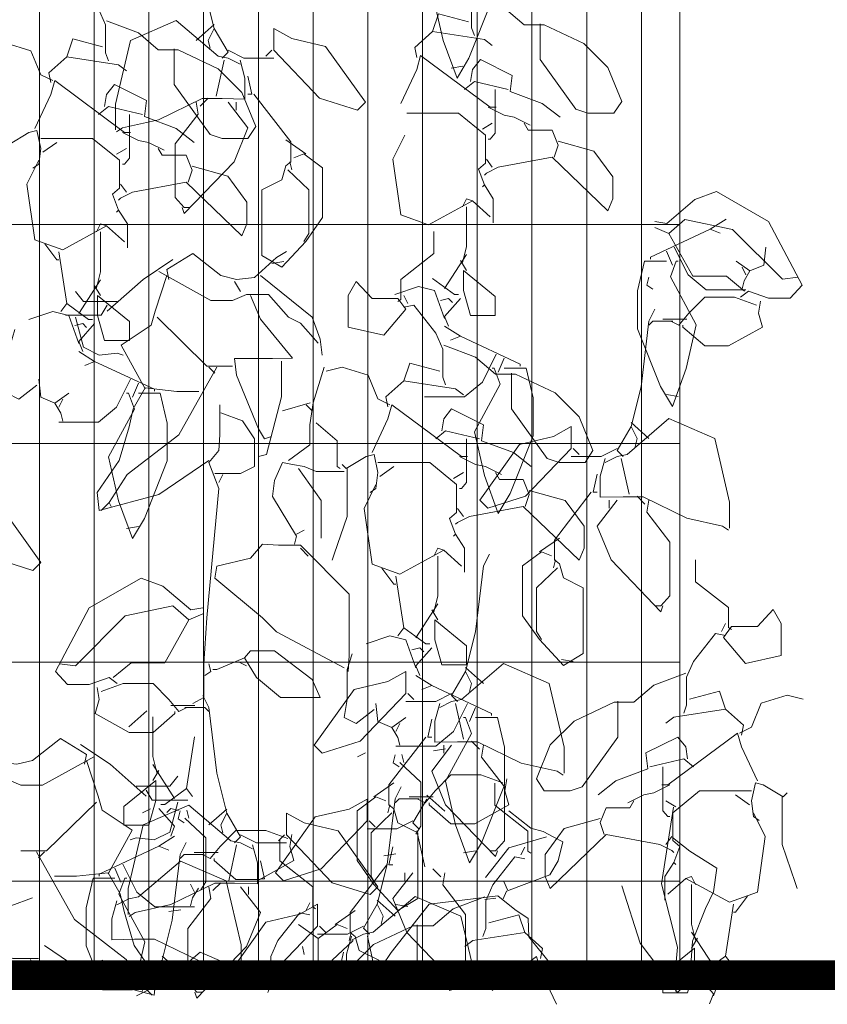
# Model space of a CAD drawing. Header units: millimetres. Extents: x 16698 to 93787, y -21104 to 39413.
# Tile 114 of 256: x 24946 to 25028, y 9744 to 9844. Entities that reach past the tile are written whole.
import ezdxf

# ---------------------------------------------------------------- set-up
doc = ezdxf.new("R2010")
doc.units = ezdxf.units.MM
doc.linetypes.add('HIDDEN', pattern=[9.525, 6.35, -3.175])
for name, color, linetype, lineweight in [('!MODUS_OPIS', 3, 'Continuous', 13), ('__MODUS_ŚCIANY', 2, 'Continuous', 35), ('_MODUS - zielen', 66, 'Continuous', 9), ('Hatch', 4, 'Continuous', 5), ('Widok', 1, 'Continuous', 15)]:
    doc.layers.add(name, color=color, linetype=linetype, lineweight=lineweight)

msp = doc.modelspace()

# ---------------------------------------------------------------- hatches: boundary and pattern name
at = {"layer": 'Hatch', "ltscale": 2, "true_color": 0xc7c7c7}
h = msp.add_hatch(dxfattribs=at)
h.set_pattern_fill('GRATE', color=9, scale=7, angle=90)
h.paths.add_polyline_path([(24866.08516, 9993.23322), (25012.58516, 9993.23322), (25012.58516, 9747.23322), (24548.33412, 9747.23322), (24548.33412, 9824.23322), (24866.08516, 9824.23322)])

# ---------------------------------------------------------------- linework, layer by layer
at = {"layer": '!MODUS_OPIS', "linetype": 'HIDDEN', "ltscale": 2}
msp.add_lwpolyline([(25137.17444, 9747.23322), (24244.37684, 9747.23322)], dxfattribs=at)
at = {"layer": '__MODUS_ŚCIANY', "ltscale": 2, "const_width": 3}
msp.add_lwpolyline([(24476.35722, 9747.23322), (25137.17444, 9747.23322)], dxfattribs=at)
at = {"layer": '_MODUS - zielen', "transparency": 33554687, "elevation": 6681.00084}
for points in [[(24962.88051, 9855.28606), (24963.48747, 9854.07331), (24964.29535, 9847.40328), (24965.30613, 9843.36071), (24964.70022, 9842.14797), (24964.90219, 9841.33943)], [(24990.57246, 9853.06267), (24992.79518, 9853.06267), (24993.50261, 9850.03087), (24993.50261, 9846.19054), (24991.17837, 9840.32878), (24989.96549, 9838.30763), (24988.55064, 9842.14797), (24987.53974, 9846.59474), (24990.16746, 9851.44572), (24989.56155, 9853.06267), (24989.35958, 9853.06267)], [(24950.34181, 9847.96235), (24951.35271, 9848.16446), (24953.5765, 9845.33476), (24954.28392, 9843.71768), (24954.28392, 9840.88799), (24954.58635, 9840.07945)], [(24954.38438, 9844.12202), (24957.61907, 9842.90927), (24959.63983, 9841.19121), (24961.66058, 9841.19121), (24965.70315, 9839.27104), (24968.12891, 9836.84568), (24969.54375, 9833.40955), (24968.73587, 9832.1968), (24966.10815, 9832.1968), (24964.89527, 9832.60101), (24961.25664, 9837.65409), (24961.25664, 9841.09009), (24961.25664, 9841.29219)], [(24955.30082, 9833.05245), (24955.30082, 9835.67991), (24956.81718, 9842.14797), (24961.46566, 9844.16925), (24965.71113, 9840.53102), (24966.72097, 9840.32878), (24967.93385, 9839.72248)], [(24965.30613, 9843.76492), (24963.48747, 9842.14797)], [(24965.30613, 9843.36071), (24966.72097, 9840.93522), (24966.11506, 9840.32878)], [(24971.37051, 9841.13733), (24976.01899, 9836.28635), (24979.85959, 9835.07373), (24980.66747, 9835.88214), (24976.6249, 9841.54153), (24973.1893, 9842.35007), (24971.37051, 9843.36071), (24971.37051, 9841.13733)], [(24942.45969, 9841.49429), (24944.07651, 9841.89863), (24946.70423, 9841.09009), (24947.71408, 9838.66473), (24948.92696, 9838.05843)], [(24953.98044, 9841.49429), (24950.94877, 9842.30283), (24950.34181, 9840.48378)], [(24948.72499, 9837.85619), (24948.52302, 9838.86683), (24950.34181, 9840.48378), (24955.59725, 9839.67524), (24956.40619, 9839.06894)], [(24966.72097, 9841.13733), (24968.33779, 9840.32878), (24971.37051, 9840.32878)], [(24971.16748, 9841.13733), (24970.56158, 9840.53102)], [(24967.93385, 9840.12668), (24968.43931, 9838.30763), (24968.43931, 9836.18536), (24966.11506, 9836.23585), (24964.09338, 9836.23585), (24959.64687, 9834.06309), (24956.00824, 9833.25442), (24955.40233, 9832.85021)], [(24966.31703, 9840.12668), (24965.5081, 9836.48858)], [(24990.57246, 9839.52024), (24989.35958, 9839.31827)], [(24968.74279, 9838.5096), (24969.14673, 9836.69055), (24968.74279, 9836.69055)], [(24947.10817, 9833.20745), (24948.72499, 9836.64345), (24949.12893, 9838.05843), (24956.20422, 9832.80311), (24956.81013, 9832.80311)], [(24954.18241, 9835.4307), (24954.38438, 9836.64345), (24955.19331, 9837.65409), (24958.42695, 9836.03714), (24958.22498, 9834.42019), (24961.45861, 9833.20745), (24963.27846, 9831.79247)], [(24969.3487, 9836.69055), (24973.08779, 9831.83957), (24973.08779, 9829.81829), (24972.58233, 9829.41408), (24972.17839, 9827.99924), (24970.15764, 9826.98859), (24970.15764, 9820.31856), (24972.17839, 9819.10569), (24974.60415, 9821.73341), (24976.32248, 9824.1589), (24976.32248, 9829.21185), (24974.40218, 9830.62696), (24973.39127, 9830.22249)], [(24953.5765, 9834.62229), (24954.58635, 9835.4307), (24958.02301, 9834.62229)], [(24963.48747, 9835.88214), (24963.68944, 9834.66927), (24961.3652, 9831.6376), (24961.3652, 9826.18018), (24962.2746, 9825.16954), (24962.88051, 9825.16954)], [(24966.72097, 9835.88214), (24968.74279, 9833.25442), (24967.32794, 9829.81829), (24962.2746, 9824.5631), (24962.07263, 9825.16954)], [(24964.70022, 9836.28635), (24963.89141, 9835.47794)], [(24967.52991, 9835.88214), (24967.52991, 9835.07373)], [(24956.70862, 9834.62229), (24956.70862, 9830.17552), (24956.20422, 9829.56908), (24956.00119, 9829.56908)], [(24946.9062, 9829.16488), (24947.51211, 9829.56908), (24947.71408, 9831.18616), (24947.31014, 9833.00521), (24946.50121, 9832.80311), (24944.48045, 9831.59037), (24944.07651, 9831.9947)], [(24956.00119, 9832.80311), (24957.61907, 9831.9947), (24958.62892, 9831.79247), (24960.24573, 9830.98406)], [(24947.71408, 9832.1968), (24949.93787, 9832.1968), (24952.96953, 9832.1968), (24955.69877, 9829.97342), (24955.69877, 9827.14359), (24954.99134, 9826.53728), (24955.59725, 9824.9202), (24955.39528, 9824.7181)], [(24949.33196, 9831.79247), (24947.91711, 9830.78196)], [(24972.58233, 9832.04181), (24974.60415, 9830.62696)], [(24956.40619, 9831.18616), (24955.39528, 9830.57972)], [(24959.63983, 9831.18616), (24960.04376, 9830.47874), (24962.46952, 9830.47874), (24963.07649, 9828.96277), (24962.67149, 9827.75003)], [(24947.51211, 9829.97342), (24946.29924, 9827.5478), (24947.10817, 9821.88841), (24949.93787, 9820.87777), (24954.38438, 9823.30325), (24953.77847, 9823.50536), (24953.37347, 9822.69682)], [(24963.07649, 9829.36698), (24966.71406, 9828.35634), (24968.63436, 9825.72874), (24968.63436, 9823.50536), (24968.12891, 9822.29261), (24962.46952, 9827.75003), (24957.0121, 9826.73939), (24955.79922, 9826.13295), (24955.59725, 9825.93085)], [(24972.98733, 9829.81829), (24973.1893, 9829.00988)], [(24972.78536, 9829.00988), (24974.90763, 9826.98859), (24974.90763, 9822.54182), (24974.40218, 9821.73341)], [(24955.79922, 9827.5478), (24956.40619, 9826.73939)], [(24955.59725, 9824.9202), (24956.50665, 9823.50536), (24956.50665, 9821.07987)], [(24953.77847, 9822.69682), (24953.77847, 9818.65438), (24953.37347, 9817.03743)], [(24954.38438, 9823.30325), (24956.20422, 9821.68631)], [(24987.6013, 9822.72613), (24987.6013, 9820.50274), (24984.26721, 9817.87515), (24984.26721, 9815.85386), (24983.96373, 9815.65176)], [(24948.11908, 9821.48407), (24949.33196, 9819.86712), (24949.53393, 9819.86712)], [(24949.53393, 9820.67566), (24950.34181, 9815.42035), (24949.7359, 9814.61194)], [(24972.64496, 9820.70484), (24971.63405, 9820.0984), (24969.41027, 9818.07725), (24967.59148, 9817.87515), (24965.97466, 9818.27935), (24963.1451, 9820.50274), (24960.51738, 9818.88566), (24960.71935, 9817.87515)], [(24961.12329, 9819.8963), (24958.09162, 9817.87515), (24954.45299, 9814.64112)], [(24972.38036, 9819.71212), (24971.16748, 9819.50989)], [(24959.70844, 9818.68356), (24964.96389, 9815.75275), (24967.18754, 9815.75275), (24968.60239, 9816.35918), (24970.82511, 9816.35918), (24972.84693, 9814.03468), (24974.0598, 9813.42837), (24975.87859, 9811.40709)], [(24953.77847, 9817.84584), (24951.55468, 9814.40971)], [(24960.51738, 9818.27935), (24959.3045, 9814.64112), (24958.90056, 9813.22627), (24955.86784, 9811.20499), (24958.29359, 9806.75821)], [(24967.38951, 9817.67291), (24967.99542, 9816.6624)], [(24970.01723, 9818.27935), (24975.27268, 9814.03468), (24976.08056, 9811.81129), (24976.28253, 9810.19434)], [(24983.96373, 9815.95485), (24981.33601, 9815.95485), (24979.71919, 9817.67291), (24978.91025, 9816.25807), (24978.91025, 9813.02417), (24982.54888, 9812.21563), (24984.77161, 9814.84322), (24983.96373, 9815.95485)], [(24955.4639, 9815.65176), (24952.0283, 9815.65176), (24951.21936, 9816.6624)], [(24953.1715, 9817.23953), (24953.77847, 9816.22889)], [(24950.34181, 9815.42035), (24952.56559, 9813.8034), (24952.96953, 9813.8034)], [(24953.47498, 9816.22889), (24956.70862, 9813.6013), (24956.70862, 9811.68113), (24954.18241, 9811.68113), (24953.47498, 9814.2076), (24953.47498, 9816.22889)], [(24969.00633, 9816.25807), (24970.01723, 9813.83258), (24973.25087, 9809.89112), (24971.23011, 9809.84063), (24967.38951, 9809.84063), (24967.59148, 9808.17306), (24969.81526, 9802.7159), (24970.42117, 9801.70526), (24971.02708, 9801.90736)], [(24984.56964, 9816.25807), (24984.97464, 9815.44966)], [(24946.50121, 9813.8034), (24948.92696, 9814.61194), (24950.54378, 9814.2076), (24951.55468, 9811.37791)], [(24954.45299, 9815.24742), (24953.84708, 9814.23691), (24950.81542, 9814.23691), (24950.20845, 9814.23691)], [(24984.56964, 9815.04532), (24985.58055, 9815.24742), (24987.80433, 9812.41773), (24988.51175, 9810.80065), (24988.51175, 9807.97096), (24988.81418, 9807.16242)], [(24951.15074, 9813.19696), (24951.95862, 9813.39906), (24952.36362, 9812.99486)], [(24951.21936, 9814.03468), (24952.0283, 9811.00275), (24953.64511, 9810.19434), (24955.4639, 9810.39644), (24956.07087, 9810.19434)], [(24953.1715, 9813.39906), (24951.55468, 9811.58001), (24951.95862, 9810.56937)], [(24959.50647, 9814.03468), (24964.55995, 9809.08272), (24967.18754, 9809.08272)], [(24945.08636, 9812.79276), (24944.58196, 9811.17568), (24944.58196, 9808.14388), (24944.27848, 9806.3247), (24945.49136, 9805.71839), (24947.31014, 9807.13324)], [(24951.55468, 9810.56937), (24953.1715, 9809.55873), (24952.16165, 9809.15452)], [(24988.61221, 9811.20499), (24991.8469, 9809.99224), (24993.86766, 9808.27417), (24995.88841, 9808.27417), (24999.93099, 9806.35401), (25002.35674, 9803.92865), (25003.77159, 9800.49252), (25002.96371, 9799.27977), (25000.33598, 9799.27977), (24999.12311, 9799.68398), (24995.48448, 9804.73706), (24995.48448, 9808.17306), (24995.48448, 9808.37516)], [(24953.1715, 9809.55873), (24959.23589, 9806.72903), (24959.23589, 9806.52693)], [(24972.1395, 9809.5879), (24972.1395, 9805.9498), (24970.62314, 9800.08818), (24969.81526, 9799.88608)], [(24988.20827, 9808.57726), (24985.17661, 9809.3858), (24984.56964, 9807.56675)], [(24965.5698, 9808.9816), (24961.73025, 9802.10947), (24956.47481, 9798.06703), (24954.65602, 9795.2372), (24954.85799, 9794.833)], [(24964.76192, 9808.9816), (24965.36783, 9808.37516)], [(24976.4845, 9808.9816), (24975.37314, 9805.3435), (24975.01995, 9803.12011), (24975.01995, 9801.09882), (24972.84693, 9799.48187)], [(24976.68753, 9808.57726), (24978.30434, 9808.9816), (24980.93207, 9808.17306), (24981.94192, 9805.7477), (24983.15479, 9805.14139)], [(24947.51211, 9807.73968), (24947.71408, 9805.92049), (24949.12893, 9805.31419), (24950.54378, 9806.3247)], [(24956.81013, 9807.73968), (24955.39528, 9804.90985), (24953.5765, 9803.39389), (24949.53393, 9803.39389)], [(24957.61907, 9807.33534), (24957.0121, 9805.92049)], [(24982.95282, 9804.93916), (24982.75085, 9805.9498), (24984.56964, 9807.56675), (24989.82509, 9806.75821), (24990.63402, 9806.1519)], [(24964.76192, 9799.48187), (24959.70844, 9796.04574), (24953.64511, 9794.42866), (24953.44314, 9796.24784), (24955.66587, 9799.48187), (24956.67678, 9802.91801), (24957.08072, 9804.73706), (24958.29359, 9806.85933), (24961.52828, 9806.50562), (24963.75101, 9806.50562)], [(24957.61907, 9806.3247), (24959.84179, 9806.3247), (24960.54922, 9803.2929), (24960.54922, 9799.45256), (24958.22498, 9793.59081), (24957.0121, 9791.56966), (24955.59725, 9795.40999), (24954.58635, 9799.85677), (24957.21407, 9804.70775), (24956.60816, 9806.3247), (24956.40619, 9806.3247)], [(24949.93787, 9805.71839), (24949.53393, 9804.90985)], [(24975.06965, 9805.3435), (24972.23996, 9804.53496)], [(24949.12893, 9805.31419), (24949.7359, 9804.30354), (24949.93787, 9803.495)], [(24965.87315, 9805.14139), (24965.87315, 9802.10947), (24965.77269, 9800.49252), (24964.76192, 9799.27977), (24965.77269, 9796.65205), (24964.55995, 9783.51396), (24964.25646, 9778.86508), (24964.25646, 9775.42895), (24963.1451, 9774.82264)], [(24965.97466, 9804.33285), (24968.19739, 9803.52431), (24969.41027, 9801.70526), (24969.41027, 9798.87544), (24967.99542, 9798.16801), (24965.36783, 9798.16801)], [(24974.66571, 9805.14139), (24975.27268, 9804.53496)], [(24981.33601, 9800.29042), (24982.95282, 9803.72642), (24983.35676, 9805.14139), (24990.43206, 9799.88608), (24991.03796, 9799.88608)], [(24988.41024, 9802.51367), (24988.61221, 9803.72642), (24989.42115, 9804.73706), (24992.65478, 9803.12011), (24992.45281, 9801.50316), (24995.68644, 9800.29042), (24997.50629, 9798.87544)], [(24975.67662, 9803.32221), (24977.79889, 9801.50316), (24977.79889, 9798.87544), (24978.10237, 9798.67333)], [(24987.80433, 9801.70526), (24988.81418, 9802.51367), (24992.25084, 9801.70526)], [(24990.93645, 9801.70526), (24990.93645, 9797.25849), (24990.43206, 9796.65205), (24990.22903, 9796.65205)], [(24981.13404, 9796.24784), (24981.73995, 9796.65205), (24981.94192, 9798.26913), (24981.53798, 9800.08818), (24980.72904, 9799.88608), (24978.70828, 9798.67333), (24978.30434, 9799.07767)], [(24990.22903, 9799.88608), (24991.8469, 9799.07767), (24992.85675, 9798.87544), (24994.47357, 9798.06703)], [(24978.50631, 9798.37011), (24975.67662, 9798.37011), (24974.46374, 9798.87544), (24973.25087, 9799.07767), (24972.23996, 9799.27977), (24971.43208, 9797.46059), (24971.23011, 9795.84364), (24973.65481, 9791.80107), (24973.45284, 9790.99253)], [(24973.85678, 9798.67333), (24976.18207, 9795.4393), (24976.18207, 9791.59897)], [(24978.8098, 9798.67333), (24978.8098, 9793.82236), (24977.49541, 9789.98202), (24977.29344, 9789.37558)], [(24981.94192, 9799.27977), (24984.1657, 9799.27977), (24987.19736, 9799.27977), (24989.9266, 9797.05639), (24989.9266, 9794.22656), (24989.21918, 9793.62025), (24989.82509, 9792.00317), (24989.62312, 9791.80107)], [(24983.55979, 9798.87544), (24982.14494, 9797.86493)], [(24966.17663, 9798.06703), (24965.77269, 9797.25849)], [(24990.63402, 9798.26913), (24989.62312, 9797.66269)], [(24993.86766, 9798.26913), (24994.2716, 9797.56171), (24996.69735, 9797.56171), (24997.30432, 9796.04574), (24996.89932, 9794.833)], [(24938.41712, 9794.39935), (24943.0656, 9789.54837), (24946.9062, 9788.33576), (24947.71408, 9789.14417), (24943.67151, 9794.80356), (24940.23591, 9795.6121), (24938.41712, 9796.62274), (24938.41712, 9794.39935)], [(24981.73995, 9797.05639), (24980.52707, 9794.63076), (24981.33601, 9788.97138), (24984.1657, 9787.96073), (24988.61221, 9790.38622), (24988.0063, 9790.58833), (24987.6013, 9789.77978)], [(24997.30432, 9796.44995), (25000.94189, 9795.4393), (25002.86219, 9792.81171), (25002.86219, 9790.58833), (25002.35674, 9789.37558), (24996.69735, 9794.833), (24991.23993, 9793.82236), (24990.02706, 9793.21592), (24989.82509, 9793.01381)], [(24954.65602, 9795.2372), (24953.84708, 9794.42866)], [(24990.02706, 9794.63076), (24990.63402, 9793.82236)], [(24957.61907, 9792.78227), (24956.40619, 9792.5803)], [(24973.65481, 9792.00317), (24974.46374, 9792.40751)], [(24989.82509, 9792.00317), (24990.73448, 9790.58833), (24990.73448, 9788.16284)], [(24978.91025, 9778.05654), (24979.01177, 9779.67362), (24979.01177, 9785.93945), (24974.0598, 9790.89154), (24971.83602, 9790.89154), (24970.2192, 9790.99253), (24969.00633, 9789.57768), (24965.5698, 9788.76927), (24965.36783, 9787.55653), (24970.2192, 9783.51396), (24971.63405, 9782.09911), (24978.50631, 9778.46088)], [(24974.0598, 9790.58833), (24974.86768, 9789.77978)], [(24988.61221, 9790.38622), (24990.43206, 9788.76927)], [(24988.0063, 9789.77978), (24988.0063, 9785.73735), (24987.6013, 9784.1204)], [(24982.34691, 9788.56704), (24983.55979, 9786.95009), (24983.76176, 9786.95009)], [(24955.4639, 9776.8438), (24954.65602, 9777.45024), (24952.63421, 9776.74281), (24950.41042, 9776.74281), (24949.1986, 9778.05654), (24952.63421, 9784.5246), (24957.88965, 9787.55653), (24960.11344, 9786.74799), (24962.94313, 9784.3225), (24964.15495, 9784.5246)], [(24983.76176, 9787.75863), (24984.56964, 9782.50332), (24983.96373, 9781.69491)], [(24962.7401, 9783.31186), (24961.12329, 9784.7267), (24956.27284, 9783.71606), (24951.21936, 9778.66298), (24949.60254, 9778.86508)], [(24988.0063, 9784.92881), (24985.78252, 9781.49267)], [(24964.15495, 9783.9183), (24962.7401, 9783.31186), (24960.31541, 9778.9662), (24956.87875, 9778.9662), (24955.05996, 9777.45024)], [(24987.39933, 9784.3225), (24988.0063, 9783.31186)], [(24984.56964, 9782.50332), (24986.79342, 9780.88637), (24987.19736, 9780.88637)], [(24987.70282, 9783.31186), (24990.93645, 9780.68427), (24990.93645, 9778.7641), (24988.41024, 9778.7641), (24987.70282, 9781.29057), (24987.70282, 9783.31186)], [(24980.72904, 9780.88637), (24983.15479, 9781.69491), (24984.77161, 9781.29057), (24985.78252, 9778.46088)], [(24985.37858, 9780.27993), (24986.18646, 9780.48203), (24986.59145, 9780.07783)], [(24987.39933, 9780.48203), (24985.78252, 9778.66298), (24986.18646, 9777.65234)], [(24968.40042, 9779.47139), (24965.5698, 9778.25864), (24965.16586, 9778.25864)], [(24968.40042, 9779.47139), (24969.61224, 9777.45024), (24972.03799, 9775.42895), (24976.08056, 9775.42895), (24975.27268, 9777.24813), (24971.43208, 9780.17894), (24969.00633, 9780.17894), (24968.40042, 9779.47139)], [(24979.31419, 9779.87573), (24978.8098, 9778.25864), (24978.8098, 9775.22685), (24978.50631, 9773.40767), (24979.71919, 9772.80136), (24981.53798, 9774.21621)], [(24964.76192, 9778.86508), (24964.96389, 9778.05654), (24964.35798, 9777.65234)], [(24967.79345, 9779.06718), (24968.60239, 9778.66298)], [(24985.78252, 9777.65234), (24987.39933, 9776.6417), (24986.38948, 9776.23749)], [(24953.44314, 9776.43959), (24953.64511, 9775.22685), (24953.24117, 9773.812), (24956.67678, 9771.8917), (24959.10253, 9771.8917), (24961.32526, 9773.812), (24961.32526, 9774.0141)], [(24953.84708, 9776.03539), (24956.07087, 9776.8438), (24959.10253, 9776.8438), (24960.71935, 9775.22685), (24961.73025, 9774.0141), (24962.53813, 9774.41831)], [(24987.39933, 9776.6417), (24993.46372, 9773.812), (24993.46372, 9773.6099)], [(24964.15495, 9775.63105), (24964.76192, 9774.41831), (24965.5698, 9767.74828), (24966.58057, 9763.70571), (24965.97466, 9762.49296), (24966.17663, 9761.68442)], [(24963.34707, 9774.62041), (24960.92132, 9774.62041)], [(24962.33616, 9774.41831), (24964.35798, 9774.41831), (24964.76192, 9774.0141)], [(24981.73995, 9774.82264), (24981.94192, 9773.00346), (24983.35676, 9772.39715), (24984.77161, 9773.40767)], [(24991.03796, 9774.82264), (24989.62312, 9771.99282), (24987.80433, 9770.47685), (24983.76176, 9770.47685)], [(24991.8469, 9774.41831), (24991.23993, 9773.00346)], [(24958.46831, 9774.07703), (24956.64847, 9772.46008)], [(24959.07422, 9773.47059), (24959.07422, 9769.42815), (24959.47922, 9767.8112)], [(24991.8469, 9773.40767), (24994.06963, 9773.40767), (24994.77705, 9770.37587), (24994.77705, 9766.53553), (24992.45281, 9760.67378), (24991.23993, 9758.65263), (24989.82509, 9762.49296), (24988.81418, 9766.93974), (24991.4419, 9771.79072), (24990.83599, 9773.40767), (24990.63402, 9773.40767)], [(24983.35676, 9772.39715), (24983.96373, 9771.38651), (24984.1657, 9770.57797)], [(24984.1657, 9772.80136), (24983.76176, 9771.99282)], [(24940.20773, 9771.47861), (24941.21864, 9770.87218), (24943.44243, 9768.85102), (24945.26121, 9768.64892), (24946.87803, 9769.05312), (24949.70759, 9771.27651), (24952.33531, 9769.65943), (24952.13334, 9768.64892)], [(24963.31876, 9771.44944), (24962.51088, 9766.19412), (24963.11679, 9765.38571)], [(24951.7294, 9770.67007), (24954.76107, 9768.64892), (24958.3997, 9765.41489)], [(24953.14425, 9769.45733), (24947.8888, 9766.52652), (24945.66515, 9766.52652), (24944.2503, 9767.13296), (24942.02758, 9767.13296), (24940.00576, 9764.80845), (24938.79289, 9764.20215), (24936.9741, 9762.18086)], [(24980.66148, 9769.79894), (24979.85255, 9769.39474)], [(24983.69301, 9769.59684), (24983.49104, 9768.7883), (24984.09695, 9768.38409)], [(24984.36912, 9769.65791), (24984.57109, 9768.8495)], [(24988.78273, 9770.2351), (24987.56985, 9770.03287)], [(24952.33531, 9769.05312), (24953.54819, 9765.41489), (24953.95213, 9764.00004), (24956.98485, 9761.97876), (24954.5591, 9757.53198)], [(24959.07422, 9768.61961), (24961.29801, 9765.18348)], [(24984.16715, 9768.8495), (24986.28942, 9766.82822), (24986.28942, 9762.38144), (24985.78396, 9761.57303)], [(24957.38879, 9766.42553), (24960.82439, 9766.42553), (24961.63333, 9767.43618)], [(24959.68119, 9768.0133), (24959.07422, 9767.00266)], [(24994.60785, 9766.76714), (24992.38406, 9767.57555), (24989.3524, 9767.57555), (24987.73558, 9765.9586), (24986.72468, 9764.74586), (24985.9168, 9765.15006)], [(24959.37771, 9767.00266), (24956.14407, 9764.37507), (24956.14407, 9762.4549), (24958.67028, 9762.4549), (24959.37771, 9764.98138), (24959.37771, 9767.00266)], [(24984.29998, 9766.36281), (24983.69301, 9765.15006), (24982.88513, 9758.48003), (24981.87436, 9754.43746), (24982.48027, 9753.22472), (24982.2783, 9752.41618)], [(24995.01179, 9767.17135), (24994.80982, 9765.9586), (24995.21376, 9764.54376), (24991.77815, 9762.62346), (24989.3524, 9762.62346), (24987.12967, 9764.54376), (24987.12967, 9764.74586)], [(24993.80702, 9766.71991), (24993.80702, 9764.49652), (24997.14111, 9761.86893), (24997.14111, 9759.84764), (24997.44459, 9759.64554)], [(24958.3997, 9766.0212), (24959.00561, 9765.01069), (24962.03727, 9765.01069), (24962.64424, 9765.01069)], [(24962.51088, 9766.19412), (24960.2871, 9764.57717), (24959.88316, 9764.57717)], [(24985.10786, 9765.35216), (24987.53361, 9765.35216)], [(24986.89494, 9765.52502), (24988.71359, 9763.90807)], [(24953.34622, 9764.80845), (24948.29274, 9759.85649), (24945.66515, 9759.85649)], [(24956.57526, 9753.39744), (24956.57526, 9756.0249), (24958.09162, 9762.49296), (24962.7401, 9764.51425), (24966.98557, 9760.87601), (24967.99542, 9760.67378), (24969.2083, 9760.06747)], [(24961.63333, 9764.80845), (24960.82439, 9761.77652), (24959.20758, 9760.96812), (24957.38879, 9761.17022), (24956.78182, 9760.96812)], [(24980.83055, 9762.89743), (24976.18207, 9758.04645), (24972.34147, 9756.83384), (24971.53359, 9757.64225), (24975.57616, 9763.30164), (24979.01177, 9764.11018), (24980.83055, 9765.12082), (24980.83055, 9762.89743)], [(24986.11877, 9765.15006), (24984.09695, 9765.15006), (24983.69301, 9764.74586)], [(24986.89494, 9765.12082), (24985.48009, 9762.69533), (24986.086, 9762.08889)], [(24958.83195, 9764.13942), (24958.02301, 9763.73522)], [(24959.68119, 9764.17284), (24961.29801, 9762.35378), (24960.89407, 9761.34314)], [(24961.70195, 9763.97073), (24960.89407, 9764.17284), (24960.48907, 9763.76863)], [(24961.86348, 9763.93732), (24961.66151, 9763.12878), (24962.26742, 9762.72457)], [(24962.53958, 9763.99839), (24962.74155, 9763.18998)], [(24966.58057, 9764.10991), (24964.76192, 9762.49296)], [(24966.58057, 9763.70571), (24967.99542, 9761.28022), (24967.38951, 9760.67378)], [(24972.64496, 9761.48232), (24977.29344, 9756.63134), (24981.13404, 9755.41873), (24981.94192, 9756.22714), (24977.89935, 9761.88652), (24974.46374, 9762.69506), (24972.64496, 9763.70571), (24972.64496, 9761.48232)], [(24962.33761, 9763.18998), (24964.45988, 9761.1687), (24964.45988, 9756.72192), (24963.95443, 9755.91351)], [(24985.48009, 9762.89743), (24983.86327, 9762.08889), (24980.83055, 9762.08889)], [(24981.03358, 9762.89743), (24981.63949, 9762.29112)], [(24961.29801, 9761.34314), (24959.68119, 9760.3325), (24960.69104, 9759.92829)], [(24972.77831, 9761.10762), (24970.55453, 9761.91603), (24967.52286, 9761.91603), (24965.90605, 9760.29908), (24964.89514, 9759.08634), (24964.08726, 9759.49054)], [(24973.18225, 9761.51183), (24972.98028, 9760.29908), (24973.38422, 9758.88424), (24969.94862, 9756.96394), (24967.52286, 9756.96394), (24965.30014, 9758.88424), (24965.30014, 9759.08634)], [(24967.99542, 9761.48232), (24969.61224, 9760.67378), (24972.64496, 9760.67378)], [(24972.44193, 9761.48232), (24971.83602, 9760.87601)], [(24985.88403, 9761.88679), (24986.69297, 9758.24869)], [(24969.2083, 9760.47168), (24969.71375, 9758.65263), (24969.71375, 9756.53036), (24967.38951, 9756.58085), (24965.36783, 9756.58085), (24960.92132, 9754.40809), (24957.28269, 9753.59941), (24956.67678, 9753.19521)], [(24962.47044, 9760.70329), (24961.86348, 9759.49054), (24961.0556, 9752.82051), (24960.04482, 9748.77794), (24960.65073, 9747.5652), (24960.44876, 9746.75666)], [(24967.59148, 9760.47168), (24966.78254, 9756.83358)], [(24971.97748, 9761.06039), (24971.97748, 9758.837), (24975.31157, 9756.20941), (24975.31157, 9754.18812), (24975.61505, 9753.98602)], [(24947.28289, 9759.75537), (24951.12244, 9752.88324), (24956.37788, 9748.8408), (24958.19667, 9746.01097), (24957.9947, 9745.60677)], [(24948.09077, 9759.75537), (24947.48486, 9759.14893)], [(24959.68119, 9760.3325), (24953.61681, 9757.50281), (24953.61681, 9757.3007)], [(24964.28923, 9759.49054), (24962.26742, 9759.49054), (24961.86348, 9759.08634)], [(24963.27832, 9759.69265), (24965.70408, 9759.69265)], [(24983.76215, 9759.55175), (24982.54927, 9759.34951)], [(24983.45828, 9760.26971), (24983.05434, 9758.45066), (24983.45828, 9758.45066)], [(24991.8469, 9759.86524), (24990.63402, 9759.66327)], [(24996.83868, 9760.25185), (24996.43368, 9759.44344)], [(24968.04939, 9747.71042), (24968.04939, 9750.33788), (24966.53303, 9756.80594), (24961.88454, 9758.82722), (24957.63908, 9755.18899), (24956.62923, 9754.98675), (24955.41635, 9754.38045)], [(24956.04256, 9758.51345), (24957.45741, 9755.68362), (24959.27619, 9754.16766), (24963.31876, 9754.16766)], [(24970.01723, 9758.8546), (24970.42117, 9757.03555), (24970.01723, 9757.03555)], [(24982.85237, 9758.45066), (24979.11328, 9753.59968), (24979.11328, 9751.57839), (24979.61873, 9751.17419), (24980.02267, 9749.75934), (24982.04343, 9748.7487), (24982.04343, 9747.23322)], [(24996.83868, 9759.0391), (24995.82777, 9759.2412), (24993.60399, 9756.41151), (24992.89657, 9754.79443), (24992.89657, 9751.96474), (24992.59414, 9751.1562)], [(24948.09077, 9750.25565), (24953.14425, 9746.81952), (24959.20758, 9745.20243), (24959.40955, 9747.02162), (24957.18682, 9750.25565), (24956.17591, 9753.69178), (24955.77197, 9755.51083), (24954.5591, 9757.6331), (24951.32441, 9757.27939), (24949.10168, 9757.27939)], [(24955.23362, 9758.10911), (24955.84059, 9756.69427)], [(24985.48009, 9757.64225), (24983.45828, 9755.01452), (24984.87312, 9751.57839), (24989.92647, 9746.32321), (24990.12844, 9746.92965)], [(24984.67115, 9757.64225), (24984.67115, 9756.83384)], [(24987.50085, 9758.04645), (24988.30965, 9757.23804)], [(24988.71359, 9757.64225), (24988.51162, 9756.42937), (24990.83586, 9753.39771), (24990.83586, 9747.94029), (24989.92647, 9746.92965), (24989.32056, 9746.92965)], [(24955.23362, 9757.09847), (24953.0109, 9757.09847), (24952.30347, 9754.06667), (24952.30347, 9750.22634), (24953.49027, 9747.23322)], [(24957.49401, 9747.23322), (24958.26634, 9750.63054), (24955.63862, 9755.48152), (24956.24453, 9757.09847), (24956.4465, 9757.09847)], [(24962.91482, 9756.49216), (24963.31876, 9755.68362)], [(24965.97466, 9756.63134), (24965.16586, 9755.82293)], [(24964.76192, 9756.22714), (24964.96389, 9755.01426), (24962.63965, 9751.9826), (24962.63965, 9746.52518), (24963.54904, 9745.51454), (24964.15495, 9745.51454)], [(24963.72376, 9756.08796), (24963.11679, 9755.07732), (24962.91482, 9754.26878)], [(24967.99542, 9756.22714), (24970.01723, 9753.59941), (24968.60239, 9750.16328), (24963.54904, 9744.9081), (24963.34707, 9745.51454)], [(24968.80436, 9756.22714), (24968.80436, 9755.41873)], [(24946.87803, 9755.10663), (24944.6553, 9754.29809), (24943.44243, 9752.47903), (24943.44243, 9749.64921), (24944.85727, 9748.94179), (24947.48486, 9748.94179)], [(24955.41635, 9754.78465), (24954.9109, 9752.9656), (24954.9109, 9750.84333), (24957.23514, 9750.89382), (24959.25682, 9750.89382), (24963.70333, 9748.72106), (24967.34196, 9747.91239), (24967.94787, 9747.50818)], [(24975.80997, 9752.21407), (24971.16149, 9747.3631), (24967.32089, 9746.15048), (24966.51301, 9746.95889), (24970.55558, 9752.61828), (24973.99119, 9753.42682), (24975.80997, 9754.43746), (24975.80997, 9752.21407)], [(24975.00914, 9754.59233), (24974.60415, 9753.78392)], [(24992.79611, 9755.19877), (24989.56142, 9753.98602), (24987.54066, 9752.26796), (24985.51991, 9752.26796), (24981.47734, 9750.34779), (24979.05158, 9747.92243), (24978.76779, 9747.23322)], [(24991.76794, 9747.23322), (24990.36331, 9753.22472), (24985.71483, 9755.246), (24981.46936, 9751.60777), (24980.45951, 9751.40553), (24979.24664, 9750.79923)], [(24981.87436, 9754.43746), (24980.45951, 9752.01197), (24981.06542, 9751.40553)], [(24981.87436, 9754.84167), (24983.69301, 9753.22472)], [(24961.93261, 9753.89223), (24960.71974, 9753.68999)], [(24975.00914, 9753.37958), (24973.99824, 9753.58169), (24971.77445, 9750.75199), (24971.06703, 9749.13491), (24971.06703, 9746.30522), (24970.7646, 9745.49668)], [(24979.61873, 9753.80191), (24977.59692, 9752.38707)], [(24993.20005, 9752.57104), (24996.23171, 9753.37958), (24996.83868, 9751.56053)], [(24973.85678, 9752.3868), (24975.87859, 9750.97195)], [(24975.87859, 9747.23322), (24975.87859, 9750.97195), (24977.79889, 9752.38707), (24978.8098, 9751.9826)], [(24984.84544, 9747.23322), (24985.92385, 9748.73084), (24985.92385, 9752.16684), (24985.92385, 9752.36894)], [(24980.45951, 9752.21407), (24978.8427, 9751.40553), (24975.80997, 9751.40553)], [(24976.013, 9752.21407), (24976.61891, 9751.60777)], [(24979.21374, 9751.57839), (24979.01177, 9750.76998)], [(24998.4555, 9748.93294), (24998.65747, 9749.94358), (24996.83868, 9751.56053), (24991.58323, 9750.75199), (24990.7743, 9750.14569)], [(24979.41571, 9750.76998), (24977.29344, 9748.7487), (24977.29344, 9747.23322)], [(24979.24664, 9751.20343), (24978.74118, 9749.38438), (24978.74118, 9747.26211), (24981.06542, 9747.3126), (24983.0871, 9747.3126), (24983.24956, 9747.23322)], [(24980.86345, 9751.20343), (24981.67239, 9747.56533)], [(24968.6116, 9747.23322), (24968.53377, 9747.5652), (24963.88529, 9749.58648), (24959.63983, 9745.94825), (24958.62998, 9745.74602), (24957.4171, 9745.13971)], [(24974.26177, 9750.16328), (24974.46374, 9749.35487)], [(24978.4377, 9749.58635), (24978.03376, 9747.7673), (24978.4377, 9747.7673)], [(24946.67606, 9748.8408), (24947.08, 9748.03226)], [(24949.89227, 9747.23322), (24952.16165, 9747.7673), (24953.98044, 9748.77794), (24953.98044, 9746.55456)], [(24960.04482, 9748.77794), (24958.62998, 9746.35245), (24959.23589, 9745.74602)], [(24960.04482, 9749.18215), (24961.86348, 9747.5652)], [(24992.99808, 9746.50745), (24992.79611, 9747.7202), (24991.98717, 9748.73084), (24988.99218, 9747.23322)], [(25000.07231, 9744.2842), (24998.4555, 9747.7202), (24998.05156, 9749.13518), (24995.49093, 9747.23322)], [(24971.37051, 9746.91152), (24974.40218, 9747.72006), (24975.00914, 9745.90101)], [(24982.48027, 9747.3631), (24983.28907, 9746.55469)], [(24958.62998, 9746.55456), (24957.01316, 9745.74602), (24953.98044, 9745.74602)], [(24954.18347, 9746.55456), (24954.78937, 9745.94825)], [(24979.65058, 9746.95889), (24979.65058, 9746.15048)], [(24993.60399, 9745.69904), (24992.59414, 9746.50745), (24989.15748, 9745.69904)], [(24958.19667, 9746.01097), (24959.00561, 9745.20243)]]:
    msp.add_lwpolyline(points, dxfattribs=at)
at = {"layer": '_MODUS - zielen', "transparency": 33554687}
for points in [[(24987.48668, 9850.50984), (24988.49759, 9850.71194), (24990.72137, 9847.88225), (24991.42879, 9846.26517), (24991.42879, 9843.43547), (24991.73122, 9842.62693)], [(24991.52925, 9846.6695), (24994.76394, 9845.45676), (24996.7847, 9843.73869), (24998.80545, 9843.73869), (25002.84802, 9841.81852), (25005.27378, 9839.39317), (25006.68863, 9835.95703), (25005.88075, 9834.74429), (25003.25302, 9834.74429), (25002.04015, 9835.14849), (24998.40151, 9840.20157), (24998.40151, 9843.63757), (24998.40151, 9843.83968)], [(24991.12531, 9844.04178), (24988.09365, 9844.85032), (24987.48668, 9843.03127)], [(24985.86986, 9840.40368), (24985.66789, 9841.41432), (24987.48668, 9843.03127), (24992.74213, 9842.22273), (24993.55106, 9841.61642)], [(24984.25305, 9835.75493), (24985.86986, 9839.19093), (24986.2738, 9840.60591), (24993.34909, 9835.35059), (24993.955, 9835.35059)], [(24991.32728, 9837.97819), (24991.52925, 9839.19093), (24992.33819, 9840.20157), (24995.57182, 9838.58462), (24995.36985, 9836.96768), (24998.60348, 9835.75493), (25000.42333, 9834.33995)], [(24990.72137, 9837.16978), (24991.73122, 9837.97819), (24995.16788, 9837.16978)], [(24993.85349, 9837.16978), (24993.85349, 9832.723), (24993.34909, 9832.11656), (24993.14607, 9832.11656)], [(24993.14607, 9835.35059), (24994.76394, 9834.54219), (24995.77379, 9834.33995), (24997.39061, 9833.53154)], [(24984.85896, 9834.74429), (24987.08274, 9834.74429), (24990.1144, 9834.74429), (24992.84364, 9832.5209), (24992.84364, 9829.69108), (24992.13622, 9829.08477), (24992.74213, 9827.46769), (24992.54016, 9827.26559)], [(24993.55106, 9833.73365), (24992.54016, 9833.12721)], [(24996.7847, 9833.73365), (24997.18864, 9833.02622), (24999.61439, 9833.02622), (25000.22136, 9831.51026), (24999.81636, 9830.29751)], [(24984.65699, 9832.5209), (24983.44411, 9830.09528), (24984.25305, 9824.43589), (24987.08274, 9823.42525), (24991.52925, 9825.85074), (24990.92334, 9826.05284), (24990.51834, 9825.2443)], [(25000.22136, 9831.91446), (25003.85893, 9830.90382), (25005.77923, 9828.27623), (25005.77923, 9826.05284), (25005.27378, 9824.8401), (24999.61439, 9830.29751), (24994.15697, 9829.28687), (24992.9441, 9828.68043), (24992.74213, 9828.47833)], [(24992.9441, 9830.09528), (24993.55106, 9829.28687)], [(24992.74213, 9827.46769), (24993.65152, 9826.05284), (24993.65152, 9823.62735)], [(25018.75412, 9816.07914), (25019.562, 9816.68558), (25021.58381, 9815.97816), (25023.80759, 9815.97816), (25025.01941, 9817.29188), (25021.58381, 9823.75994), (25016.32836, 9826.79187), (25014.10458, 9825.98333), (25011.27489, 9823.55784), (25010.06307, 9823.75994)], [(24991.52925, 9825.85074), (24993.34909, 9824.23379)], [(24990.92334, 9825.2443), (24990.92334, 9821.20186), (24990.51834, 9819.58491)], [(25011.47791, 9822.5472), (25013.09473, 9823.96205), (25017.94518, 9822.9514), (25022.99866, 9817.89832), (25024.61547, 9818.10043)], [(25017.28636, 9823.98982), (25015.66954, 9822.97917), (25016.67939, 9822.57497)], [(25015.66954, 9822.97917), (25009.60516, 9820.14948), (25009.60516, 9819.94738)], [(25010.06307, 9823.15364), (25011.47791, 9822.5472), (25013.90261, 9818.20154), (25017.33927, 9818.20154), (25019.15806, 9816.68558)], [(24990.92334, 9820.39332), (24988.69956, 9816.95719)], [(25011.22198, 9820.75579), (25011.82894, 9819.34094)], [(25012.03091, 9821.16012), (25013.44576, 9818.3303), (25015.26455, 9816.81433), (25019.30712, 9816.81433)], [(25021.32893, 9821.16012), (25021.12696, 9819.34094), (25019.71211, 9818.73463), (25018.29727, 9819.74514)], [(24990.31637, 9819.78702), (24990.92334, 9818.77637)], [(25011.22198, 9819.74514), (25008.99925, 9819.74514), (25008.29183, 9816.71335), (25008.29183, 9812.87301), (25010.61607, 9807.01126), (25011.82894, 9804.99011), (25013.24379, 9808.83044), (25014.2547, 9813.27722), (25011.62697, 9818.1282), (25012.23288, 9819.74514), (25012.43485, 9819.74514)], [(24990.61986, 9818.77637), (24993.85349, 9816.14878), (24993.85349, 9814.22861), (24991.32728, 9814.22861), (24990.61986, 9816.75509), (24990.61986, 9818.77637)], [(25018.90318, 9819.13884), (25019.30712, 9818.3303)], [(25019.71211, 9818.73463), (25019.10515, 9817.72399), (25018.90318, 9816.91545)], [(24987.48668, 9817.96783), (24989.71046, 9816.35088), (24990.1144, 9816.35088)], [(25009.4561, 9818.10043), (25009.25413, 9817.29188), (25009.86004, 9816.88768)], [(24983.64608, 9816.35088), (24986.07183, 9817.15942), (24987.68865, 9816.75509), (24988.69956, 9813.92539)], [(24988.29562, 9815.74445), (24989.1035, 9815.94655), (24989.50849, 9815.54234)], [(24990.31637, 9815.94655), (24988.69956, 9814.1275), (24989.1035, 9813.11685)], [(25020.37093, 9815.27073), (25018.14715, 9816.07914), (25015.11549, 9816.07914), (25013.49867, 9814.46219), (25012.48776, 9813.24945), (25011.67988, 9813.65365)], [(25020.77487, 9815.67494), (25020.5729, 9814.46219), (25020.97684, 9813.04734), (25017.54124, 9811.12704), (25015.11549, 9811.12704), (25012.89276, 9813.04734), (25012.89276, 9813.24945)], [(25010.06307, 9814.8664), (25009.4561, 9813.65365), (25008.64822, 9806.98362), (25007.63744, 9802.94105), (25008.24335, 9801.72831), (25008.04138, 9800.91977)], [(25011.88185, 9813.65365), (25009.86004, 9813.65365), (25009.4561, 9813.24945)], [(25010.87095, 9813.85575), (25013.2967, 9813.85575)], [(24988.69956, 9813.11685), (24990.31637, 9812.10621), (24989.30652, 9811.70201)], [(24990.31637, 9812.10621), (24996.38076, 9809.27652), (24996.38076, 9809.07442)], [(24993.955, 9810.28716), (24992.54016, 9807.45733), (24990.72137, 9805.94137), (24986.6788, 9805.94137)], [(24994.76394, 9809.88282), (24994.15697, 9808.46798)], [(24994.76394, 9808.87218), (24996.98667, 9808.87218), (24997.69409, 9805.84039), (24997.69409, 9802.00005), (24995.36985, 9796.1383), (24994.15697, 9794.11714), (24992.74213, 9797.95748), (24991.73122, 9802.40425), (24994.35894, 9807.25523), (24993.75303, 9808.87218), (24993.55106, 9808.87218)], [(25011.22198, 9806.20272), (25012.43485, 9806.00075)], [(25017.64275, 9792.63279), (25017.64275, 9795.26025), (25016.12639, 9801.72831), (25011.47791, 9803.74959), (25007.23245, 9800.11136), (25006.2226, 9799.90912), (25005.00972, 9799.30282)], [(25007.63744, 9803.34525), (25009.4561, 9801.72831)], [(25001.57306, 9800.71766), (24996.92458, 9795.86668), (24993.08398, 9794.65407), (24992.2761, 9795.46248), (24996.31867, 9801.12187), (24999.75427, 9801.93041), (25001.57306, 9802.94105), (25001.57306, 9800.71766)], [(25007.63744, 9802.94105), (25006.2226, 9800.51556), (25006.82851, 9799.90912)], [(25006.2226, 9800.71766), (25004.60578, 9799.90912), (25001.57306, 9799.90912)], [(25001.77609, 9800.71766), (25002.382, 9800.11136)], [(25005.00972, 9799.70702), (25004.50427, 9797.88797), (25004.50427, 9795.7657), (25006.82851, 9795.81619), (25008.85019, 9795.81619), (25013.2967, 9793.64343), (25016.93533, 9792.83476), (25017.54124, 9792.43055)], [(25006.62654, 9799.70702), (25007.43547, 9796.06892)], [(25004.20078, 9798.08994), (25003.79684, 9796.27089), (25004.20078, 9796.27089)], [(25003.59487, 9796.27089), (24999.85579, 9791.41991), (24999.85579, 9789.39862), (25000.36124, 9788.99442), (25000.76518, 9787.57957), (25002.78594, 9786.56893), (25002.78594, 9779.8989), (25000.76518, 9778.68602), (24998.33943, 9781.31375), (24996.6211, 9783.73924), (24996.6211, 9788.79219), (24998.5414, 9790.2073), (24999.5523, 9789.80283)], [(25006.2226, 9795.46248), (25004.20078, 9792.83476), (25005.61563, 9789.39862), (25010.66898, 9784.14344), (25010.87095, 9784.74988)], [(25005.41366, 9795.46248), (25005.41366, 9794.65407)], [(25008.24335, 9795.86668), (25009.05216, 9795.05828)], [(25009.4561, 9795.46248), (25009.25413, 9794.2496), (25011.57837, 9791.21794), (25011.57837, 9785.76052), (25010.66898, 9784.74988), (25010.06307, 9784.74988)], [(25000.36124, 9791.62214), (24998.33943, 9790.2073)], [(24993.2607, 9789.997), (24992.65374, 9788.78425), (24991.84586, 9782.11422), (24990.83508, 9778.07165), (24991.44099, 9776.85891), (24991.23902, 9776.05037)], [(24999.95624, 9789.39862), (24999.75427, 9788.59022)], [(25014.19313, 9789.4086), (25014.19313, 9787.18521), (25017.52722, 9784.55762), (25017.52722, 9782.53634), (25017.8307, 9782.33423)], [(25000.15821, 9788.59022), (24998.03594, 9786.56893), (24998.03594, 9782.12216), (24998.5414, 9781.31375)], [(25017.8307, 9782.63732), (25020.45843, 9782.63732), (25022.07524, 9784.35539), (25022.88418, 9782.94054), (25022.88418, 9779.70664), (25019.24555, 9778.8981), (25017.02282, 9781.52569), (25017.8307, 9782.63732)], [(25017.22479, 9782.94054), (25016.8198, 9782.13213)], [(25017.22479, 9781.7278), (25016.21389, 9781.9299), (25013.9901, 9779.1002), (25013.28268, 9777.48312), (25013.28268, 9774.65343), (25012.98025, 9773.84489)], [(25000.84039, 9767.76339), (25000.84039, 9770.39085), (24999.32403, 9776.85891), (24994.67555, 9778.88019), (24990.43009, 9775.24196), (24989.42024, 9775.03972), (24988.20736, 9774.43342)], [(24990.83508, 9778.47585), (24992.65374, 9776.85891)], [(25000.56321, 9779.29246), (25001.77609, 9779.09023)], [(24984.7707, 9775.84826), (24980.12222, 9770.99728), (24976.28162, 9769.78467), (24975.47374, 9770.59308), (24979.51631, 9776.25247), (24982.95191, 9777.06101), (24984.7707, 9778.07165), (24984.7707, 9775.84826)], [(24990.83508, 9778.07165), (24989.42024, 9775.64616), (24990.02615, 9775.03972)], [(25013.18222, 9777.88746), (25009.94753, 9776.67471), (25007.92678, 9774.95665), (25005.90602, 9774.95665), (25001.86345, 9773.03648), (24999.43769, 9770.61112), (24998.02285, 9767.17499), (24998.83073, 9765.96225), (25001.45845, 9765.96225), (25002.67133, 9766.36645), (25006.30996, 9771.41953), (25006.30996, 9774.85553), (25006.30996, 9775.05763)], [(24989.42024, 9775.84826), (24987.80342, 9775.03972), (24984.7707, 9775.03972)], [(24984.97373, 9775.84826), (24985.57964, 9775.24196)], [(25013.58616, 9775.25974), (25016.61783, 9776.06828), (25017.22479, 9774.24923)], [(25025.10691, 9775.25974), (25023.49009, 9775.66407), (25020.86237, 9774.85553), (25019.85252, 9772.43017), (25018.63964, 9771.82387)], [(24988.20736, 9774.83762), (24987.70191, 9773.01857), (24987.70191, 9770.8963), (24990.02615, 9770.94679), (24992.04783, 9770.94679), (24996.49434, 9768.77403), (25000.13297, 9767.96536), (25000.73888, 9767.56115)], [(24989.82418, 9774.83762), (24990.63311, 9771.19952)], [(25018.84161, 9771.62163), (25019.04358, 9772.63228), (25017.22479, 9774.24923), (25011.96935, 9773.44068), (25011.16041, 9772.83438)], [(24987.39842, 9773.22054), (24986.99448, 9771.40149), (24987.39842, 9771.40149)], [(24986.79251, 9771.40149), (24983.05343, 9766.55051), (24983.05343, 9764.52922), (24983.55888, 9764.12502), (24983.96282, 9762.71017), (24985.98358, 9761.69953), (24985.98358, 9755.0295), (24983.96282, 9753.81662), (24981.53707, 9756.44435), (24979.81873, 9758.86984), (24979.81873, 9763.92279), (24981.73904, 9765.3379), (24982.74994, 9764.93343)], [(25013.38419, 9769.19614), (25013.18222, 9770.40889), (25012.37329, 9771.41953), (25009.13965, 9769.80258), (25009.34162, 9768.18563), (25006.10799, 9766.97289), (25004.28815, 9765.55791)], [(25020.45843, 9766.97289), (25018.84161, 9770.40889), (25018.43767, 9771.82387), (25011.36238, 9766.56855), (25010.75647, 9766.56855)], [(24989.42024, 9770.59308), (24987.39842, 9767.96536), (24988.81327, 9764.52922), (24993.86661, 9759.27404), (24994.06858, 9759.88048)], [(24988.6113, 9770.59308), (24988.6113, 9769.78467)], [(24991.44099, 9770.99728), (24992.2498, 9770.18888)], [(24992.65374, 9770.59308), (24992.45177, 9769.3802), (24994.77601, 9766.34854), (24994.77601, 9760.89112), (24993.86661, 9759.88048), (24993.2607, 9759.88048)], [(25013.9901, 9768.38774), (25012.98025, 9769.19614), (25009.54359, 9768.38774)], [(25010.85798, 9768.38774), (25010.85798, 9763.94096), (25011.36238, 9763.33452), (25011.56541, 9763.33452)], [(24983.55888, 9766.75274), (24981.53707, 9765.3379)], [(25011.56541, 9766.56855), (25009.94753, 9765.76014), (25008.93768, 9765.55791), (25007.32087, 9764.7495)], [(25020.6604, 9762.93032), (25020.05449, 9763.33452), (25019.85252, 9764.9516), (25020.25646, 9766.77066), (25021.06539, 9766.56855), (25023.08615, 9765.35581), (25023.49009, 9765.76014)], [(25019.85252, 9765.96225), (25017.62873, 9765.96225), (25014.59707, 9765.96225), (25011.86783, 9763.73886), (25011.86783, 9760.90903), (25012.57526, 9760.30273), (25011.96935, 9758.68565), (25012.17132, 9758.48354)], [(25018.23464, 9765.55791), (25019.64949, 9764.5474)], [(25022.98464, 9765.35581), (25022.98464, 9760.50483), (25024.29903, 9756.66449), (25024.501, 9756.05805)], [(24983.15388, 9764.52922), (24982.95191, 9763.72082)], [(25007.92678, 9764.9516), (25007.52284, 9764.24418), (25005.09708, 9764.24418), (25004.49011, 9762.72822), (25004.89511, 9761.51547)], [(25011.16041, 9764.9516), (25012.17132, 9764.34517)], [(24983.35585, 9763.72082), (24981.23358, 9761.69953), (24981.23358, 9757.25276), (24981.73904, 9756.44435)], [(24995.21941, 9763.92602), (24997.44499, 9762.17846), (24998.711, 9761.82686), (24999.78984, 9761.23687), (25000.70974, 9760.77151), (25000.22166, 9758.84178), (24999.38192, 9757.4453), (24994.97827, 9755.76322), (24994.63778, 9755.00256)], [(25011.94752, 9764.28274), (25010.72328, 9756.50653), (25012.36022, 9750.08146), (25012.04307, 9746.73253), (25011.63459, 9746.53936)], [(25020.05449, 9763.73886), (25021.26736, 9761.31324), (25020.45843, 9755.65385), (25017.62873, 9754.64321), (25013.18222, 9757.0687), (25013.78813, 9757.2708), (25014.19313, 9756.46226)], [(25004.49011, 9763.13242), (25000.85254, 9762.12178), (24998.93224, 9759.49419), (24998.93224, 9757.2708), (24999.43769, 9756.05805), (25005.09708, 9761.51547), (25010.5545, 9760.50483), (25011.76738, 9759.89839), (25011.96935, 9759.69629)], [(24999.06357, 9761.29305), (24995.23744, 9760.18551), (24992.86573, 9757.16505)], [(25006.7161, 9756.31219), (25008.56863, 9750.48872), (25012.33882, 9745.4723), (25013.62116, 9746.77837), (25013.87023, 9750.69467), (25015.19723, 9754.02154), (25016.00293, 9755.7017), (25016.35966, 9758.11993), (25013.5971, 9759.83941), (25011.8489, 9761.21212)], [(25011.76738, 9761.31324), (25011.16041, 9760.50483)], [(25011.96935, 9758.68565), (25011.05995, 9757.2708), (25011.05995, 9754.84531)], [(24995.10308, 9755.92217), (24994.71655, 9756.73977)], [(25013.18222, 9757.0687), (25011.36238, 9755.45175)], [(25013.78813, 9756.46226), (25013.78813, 9752.41982), (25014.19313, 9750.80287)], [(24982.35649, 9748.19866), (24983.27532, 9749.53321), (24987.14496, 9754.46134), (24994.09803, 9755.29798), (24995.84706, 9753.92462), (24997.18106, 9753.00554), (24997.26123, 9751.1437), (24999.46483, 9748.38556), (24998.87472, 9747.30699), (24992.56246, 9747.12357), (24990.57589, 9746.88456), (24982.9239, 9748.26721)], [(24983.76085, 9754.42306), (24984.97373, 9754.22083)], [(24993.91077, 9755.0595), (24992.77603, 9754.9225)], [(25018.03267, 9754.44111), (25017.22479, 9749.18579), (25017.8307, 9748.37738)], [(25019.44752, 9755.24951), (25018.23464, 9753.63257), (25018.03267, 9753.63257)], [(25013.78813, 9751.61128), (25016.01192, 9748.17515)], [(25014.3951, 9751.00497), (25013.78813, 9749.99433)], [(25014.09162, 9749.99433), (25010.85798, 9747.36674), (25010.85798, 9745.44657), (25013.38419, 9745.44657), (25014.09162, 9747.97305), (25014.09162, 9749.99433)], [(25017.22479, 9749.18579), (25015.00101, 9747.56884), (25014.59707, 9747.56884)], [(25021.06539, 9747.56884), (25018.63964, 9748.37738), (25017.02282, 9747.97305), (25016.01192, 9745.14335)], [(25012.04307, 9746.73253), (25012.17997, 9745.59703)], [(25014.3951, 9747.16451), (25016.01192, 9745.34545), (25015.60798, 9744.33481)], [(25016.41586, 9746.9624), (25015.60798, 9747.16451), (25015.20298, 9746.7603)]]:
    msp.add_lwpolyline(points, dxfattribs=at)
at = {"layer": 'Widok', "ltscale": 2}
msp.add_lwpolyline([(25012.58516, 9747.23322), (25012.58516, 10037.46862)], dxfattribs=at)

doc.saveas('drawing.dxf')
